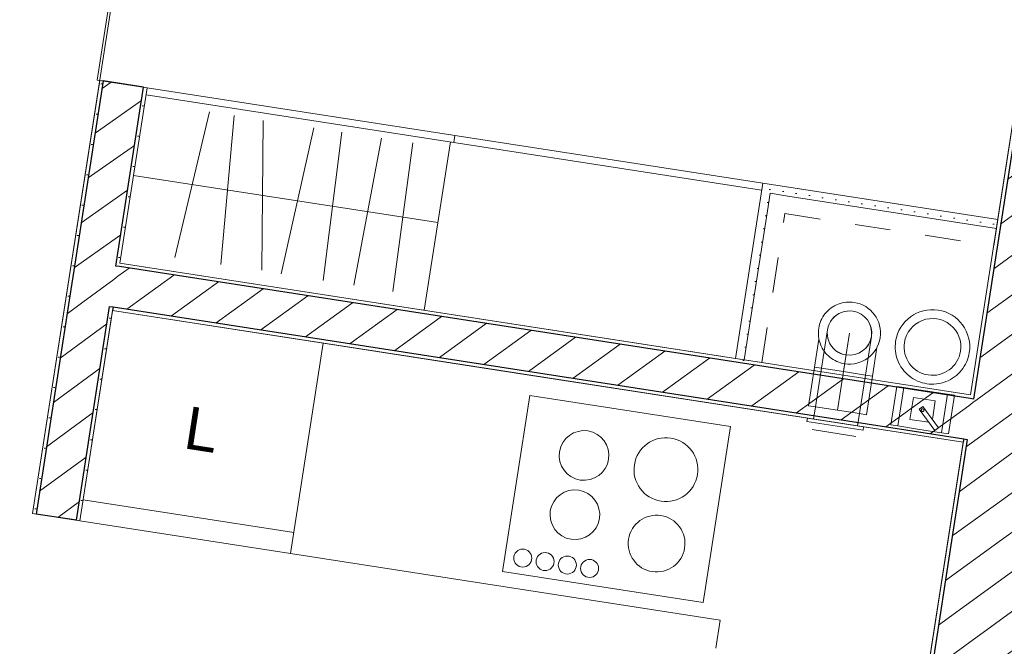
# Model space of a CAD drawing. Header units: metres. Extents: x 5509548 to 5517943, y 5680530 to 5684871.
# Tile 100 of 124: x 5516182.3 to 5516185.07, y 5683289.4 to 5683291.16. Entities that reach past the tile are written whole.
import ezdxf
from ezdxf.enums import TextEntityAlignment as Align

# ---------------------------------------------------------------- set-up
doc = ezdxf.new("R2010")
doc.units = ezdxf.units.M
for name, pattern in [('DASHDOT', [1, 0.5, -0.25, 0, -0.25]), ('DASHED', [0.75, 0.5, -0.25]), ('DASHEDX2', [15, 10, -4.999999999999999]), ('Przerywana gęsta', [90, 60, -30])]:
    doc.linetypes.add(name, pattern=pattern)
for name, color, linetype in [('Nowe_A-Meble-Korytarz', 7, 'CONTINUOUS'), ('Nowe_A-Meble-Kuchnia', 7, 'CONTINUOUS'), ('Nowe_A-Strefy-Parter', 7, 'CONTINUOUS'), ('Nowe_A-Wentylacja-Mechaniczna-0-5', 7, 'CONTINUOUS'), ('Nowe_A-Ściany-Działowe', 7, 'CONTINUOUS'), ('Nowe_A-Ściany-Wewnętrzne', 7, 'CONTINUOUS')]:
    doc.layers.add(name, color=color, linetype=linetype)
for name, color, linetype, lineweight in [('Nowe_A-Meble-Korytarz_Nr_pióra__4', 7, 'CONTINUOUS', 13), ('Nowe_A-Meble-Kuchnia_Nr_pióra__4', 7, 'CONTINUOUS', 13), ('Nowe_A-Wentylacja-Mechaniczna-0-5_Nr_pióra__20', 1, 'CONTINUOUS', 13), ('Nowe_A-Wentylacja-Mechaniczna-0-5_Nr_pióra__47', 7, 'CONTINUOUS', 15), ('Nowe_A-Wentylacja-Mechaniczna-0-5_Nr_pióra__67', 7, 'CONTINUOUS', 13), ('Nowe_A-Ściany-Działowe_Nr_pióra__27', 7, 'CONTINUOUS', 25), ('Nowe_A-Ściany-Działowe_Nr_pióra__47', 7, 'CONTINUOUS', 15), ('Nowe_A-Ściany-Wewnętrzne_Nr_pióra__27', 7, 'CONTINUOUS', 25), ('Nowe_A-Ściany-Wewnętrzne_Nr_pióra__47', 7, 'CONTINUOUS', 15), ('Nowe_Metryczki pomieszczeń Archicada_Nr_pióra__6', 5, 'CONTINUOUS', 13)]:
    doc.layers.add(name, color=color, linetype=linetype, lineweight=lineweight)
for name, color, linetype, lineweight, true_color in [('Nowe_A-Meble-Kuchnia_Nr_pióra__86', 7, 'CONTINUOUS', 13, 0x5555ff), ('Nowe_A-Strefy-Parter_Nr_pióra__94', 7, 'CONTINUOUS', 13, 0xe4ad2c), ('Nowe_A-Wentylacja-Mechaniczna-0-5_Nr_pióra__85', 7, 'CONTINUOUS', 13, 0x80c2ff)]:
    doc.layers.add(name, color=color, linetype=linetype, lineweight=lineweight, true_color=true_color)
doc.styles.add('STYL_AUTOMATYCZNY_1', font='arial.ttf')
doc.styles.add('STYL_AUTOMATYCZNY_2', font='arial.ttf')
pattern_1 = [(0, (0, 0), (0, 86.60254037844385), [0, -50]), (0, (25, 43.30126941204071), (0, 86.60254037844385), [0, -50])]
pattern_2 = [(45, (0, 0), (-63.63960862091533, 63.63960862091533), [])]
pattern_3 = [(0, (0, 0), (0, 37.5), [0, -37.5])]

# ---------------------------------------------------------------- blocks, each defined once
blk = doc.blocks.new('Korytarz_A0_2.01_24', base_point=(71268.55945149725, -110736.3577999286))
at = {"layer": 'Nowe_Metryczki pomieszczeń Archicada_Nr_pióra__6', "color": 5, "linetype": 'Continuous', "lineweight": 13}
for p, q in [((70963.25695149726, -110500.6432999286), (71573.86195149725, -110500.6432999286)), ((70963.25695149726, -110657.7862999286), (70963.25695149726, -110500.6432999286)), ((71573.86195149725, -110500.6432999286), (71573.86195149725, -110657.7862999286)), ((71573.86195149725, -110657.7862999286), (70963.25695149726, -110657.7862999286)), ((70963.25695149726, -110657.7862999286), (71573.86195149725, -110657.7862999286)), ((70963.25695149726, -110814.9292999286), (70963.25695149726, -110657.7862999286)), ((71573.86195149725, -110657.7862999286), (71573.86195149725, -110814.9292999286)), ((71573.86195149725, -110814.9292999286), (70963.25695149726, -110814.9292999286)), ((70963.25695149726, -110814.9292999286), (71573.86195149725, -110814.9292999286)), ((70963.25695149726, -110972.0722999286), (70963.25695149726, -110814.9292999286)), ((71573.86195149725, -110814.9292999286), (71573.86195149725, -110972.0722999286)), ((71573.86195149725, -110972.0722999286), (70963.25695149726, -110972.0722999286))]:
    blk.add_line(p, q, dxfattribs=at)
at = {"layer": 'Nowe_Metryczki pomieszczeń Archicada_Nr_pióra__6', "color": 5, "lineweight": 13, "char_height": 100, "attachment_point": 1, "style": 'STYL_AUTOMATYCZNY_1'}
for s, insert in [('\\A1;{\\pql;\\pt0,2300;\\fArial|b0|i0|c238|p0;\\W1.000000;A0/2.01\\fArial|b0|i0|c238|p0;\\W1.000000;\\A1{\\H.66x;\\S^  ;}\\fArial|b0|i0|c238|p0;\\W1.000000;\\fArial|b0|i0|c238|p0;\\W1.000000;\\A1{\\H.66x;\\S^  ;}}', (71013.25695149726, -110523.5004417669)), ('\\A1;{\\pql;\\pt0,2300;\\fArial|b0|i0|c238|p0;\\W1.000000;Korytarz\\fArial|b0|i0|c238|p0;\\W1.000000;\\A1{\\H.66x;\\S^  ;}\\fArial|b0|i0|c238|p0;\\W1.000000;\\fArial|b0|i0|c238|p0;\\W1.000000;\\A1{\\H.66x;\\S^  ;}}', (71013.25695149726, -110680.6434417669)), ('\\A1;{\\pql;\\pt0,2300;\\fArial|b0|i0|c238|p0;\\W1.000000;5,17\\fArial|b0|i0|c238|p0;\\W1.000000;\\A1{\\H.66x;\\S^  ;}\\fArial|b0|i0|c238|p0;\\W1.000000; m\\fArial|b0|i0|c238|p0;\\W1.000000;\\A1{\\H.66x;\\S2^  ;}}', (71013.25695149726, -110839.2150131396))]:
    blk.add_mtext(s, dxfattribs=dict(at, insert=insert))
blk = doc.blocks.new('Ściana_57', base_point=(72005.07224493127, -117042.597843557))
at = {"layer": 'Nowe_A-Ściany-Wewnętrzne', "linetype": 'Continuous', "lineweight": 0, "true_color": 0x000000}
h = blk.add_hatch(dxfattribs=at)
h.set_pattern_fill('Tynk', color=18, style=0, pattern_type=2)
h.set_pattern_definition(pattern_1)
h.paths.add_polyline_path([(71880.07224493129, -112262.5903842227), (71880.07224493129, -109677.5958496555), (71870.07224493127, -109677.5958496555), (71870.07224493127, -112262.5903842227)])
h = blk.add_hatch(dxfattribs=at)
h.set_pattern_fill('Bloczki_ceramiczne', color=18, style=0, pattern_type=2)
h.set_pattern_definition(pattern_2)
h.paths.add_polyline_path([(72130.07224493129, -112272.5903842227), (72130.07224493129, -109677.5958496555), (71880.07224493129, -109677.5958496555), (71880.07224493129, -112272.5903842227)])
h = blk.add_hatch(dxfattribs=at)
h.set_pattern_fill('Tynk', color=18, style=0, pattern_type=2)
h.set_pattern_definition(pattern_1)
h.paths.add_polyline_path([(71880.07224493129, -112272.5903842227), (71880.07224493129, -112262.5903842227), (71870.07224493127, -112262.5903842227), (71870.07224493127, -112272.5903842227)])
h = blk.add_hatch(dxfattribs=at)
h.set_pattern_fill('Bloczki_ceramiczne', color=18, style=0, pattern_type=2)
h.set_pattern_definition(pattern_2)
h.paths.add_polyline_path([(72130.07224493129, -112387.5903842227), (72130.07224493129, -112272.5903842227), (71880.07224493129, -112272.5903842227), (71880.07224493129, -112387.5903842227)])
h = blk.add_hatch(dxfattribs=at)
h.set_pattern_fill('Tynk', color=18, style=0, pattern_type=2)
h.set_pattern_definition(pattern_1)
h.paths.add_polyline_path([(71870.07224493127, -112387.5903842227), (71870.07224493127, -116907.597843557), (71880.07224493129, -116907.597843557), (71880.07224493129, -112387.5903842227)])
h = blk.add_hatch(dxfattribs=at)
h.set_pattern_fill('Bloczki_ceramiczne', color=18, style=0, pattern_type=2)
h.set_pattern_definition(pattern_2)
h.paths.add_polyline_path([(72130.07224493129, -112537.5958496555), (72130.07224493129, -112387.5903842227), (71880.07224493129, -112387.5903842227), (71880.07224493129, -112537.5958496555)])
h = blk.add_hatch(dxfattribs=at)
h.set_pattern_fill('Bloczki_ceramiczne', color=18, style=0, pattern_type=2)
h.set_pattern_definition(pattern_2)
h.paths.add_polyline_path([(72130.07224493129, -112652.5958496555), (72130.07224493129, -112537.5958496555), (71880.07224493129, -112537.5958496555), (71880.07224493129, -112652.5958496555)])
h = blk.add_hatch(dxfattribs=at)
h.set_pattern_fill('Bloczki_ceramiczne', color=18, style=0, pattern_type=2)
h.set_pattern_definition(pattern_2)
h.paths.add_polyline_path([(71880.07224493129, -112652.5958496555), (71880.07224493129, -116907.597843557), (72130.07224493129, -116907.597843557), (72130.07224493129, -112652.5958496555)])
at = {"layer": 'Nowe_A-Ściany-Wewnętrzne_Nr_pióra__27', "color": 7, "linetype": 'Continuous', "lineweight": 25}
for p, q in [((71880.07224493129, -109677.5958496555), (71880.07224493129, -112272.5903842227)), ((71880.07224493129, -112272.5903842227), (71870.07224493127, -112272.5903842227)), ((71870.07224493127, -112387.5903842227), (71880.07224493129, -112387.5903842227)), ((71880.07224493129, -112387.5903842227), (71880.07224493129, -112537.5958496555)), ((71880.07224493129, -112537.5958496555), (71880.07224493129, -112652.5958496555)), ((71880.07224493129, -112652.5958496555), (71880.07224493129, -116907.597843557))]:
    blk.add_line(p, q, dxfattribs=at)
at = {"layer": 'Nowe_A-Ściany-Wewnętrzne_Nr_pióra__47', "color": 7, "linetype": 'Continuous', "lineweight": 15, "flags": 128}
for points in [[(71870.07224493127, -109677.5958496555), (71870.07224493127, -112262.5903842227)], [(71870.07224493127, -112387.5903842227), (71870.07224493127, -116907.597843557)]]:
    blk.add_lwpolyline(points, dxfattribs=at)
blk = doc.blocks.new('Ściana_77', base_point=(72005.07159814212, -112262.5903842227))
at = {"layer": 'Nowe_A-Ściany-Działowe', "linetype": 'Continuous', "lineweight": 0, "true_color": 0x000000}
h = blk.add_hatch(dxfattribs=at)
h.set_pattern_fill('Bloczki_ceramiczne', color=18, style=0, pattern_type=2)
h.set_pattern_definition(pattern_2)
h.paths.add_polyline_path([(69435.1013286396, -112272.5903842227), (69435.1013286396, -112387.5903842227), (69445.1013286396, -112387.5903842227), (69445.1013286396, -112272.5903842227)])
h = blk.add_hatch(dxfattribs=at)
h.set_pattern_fill('Tynk', color=18, style=0, pattern_type=2)
h.set_pattern_definition(pattern_1)
h.paths.add_polyline_path([(71870.07224493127, -112262.5903842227), (69445.1013286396, -112262.5903842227), (69445.1013286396, -112272.5903842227), (71870.07224493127, -112272.5903842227)])
h = blk.add_hatch(dxfattribs=at)
h.set_pattern_fill('Bloczki_ceramiczne', color=18, style=0, pattern_type=2)
h.set_pattern_definition(pattern_2)
h.paths.add_polyline_path([(71870.07224493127, -112272.5903842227), (69445.1013286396, -112272.5903842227), (69445.1013286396, -112387.5903842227), (71870.07224493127, -112387.5903842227)])
h = blk.add_hatch(dxfattribs=at)
h.set_pattern_fill('Bloczki_ceramiczne', color=18, style=0, pattern_type=2)
h.set_pattern_definition(pattern_2)
h.paths.add_polyline_path([(71880.07224493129, -112387.5903842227), (71880.07224493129, -112272.5903842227), (71870.07224493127, -112272.5903842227), (71870.07224493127, -112387.5903842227)])
h = blk.add_hatch(dxfattribs=at)
h.set_pattern_fill('Tynk', color=18, style=0, pattern_type=2)
h.set_pattern_definition(pattern_1)
h.paths.add_polyline_path([(69445.1013286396, -112397.5903842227), (71870.07224493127, -112397.5903842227), (71870.07224493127, -112387.5903842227), (69445.1013286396, -112387.5903842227)])
at = {"layer": 'Nowe_A-Ściany-Działowe_Nr_pióra__27', "color": 7, "linetype": 'Continuous', "lineweight": 25}
for p, q in [((69445.1013286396, -112272.5903842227), (69435.1013286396, -112272.5903842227)), ((71870.07224493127, -112272.5903842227), (69445.1013286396, -112272.5903842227)), ((69435.1013286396, -112387.5903842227), (69445.1013286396, -112387.5903842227)), ((69445.1013286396, -112387.5903842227), (71870.07224493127, -112387.5903842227))]:
    blk.add_line(p, q, dxfattribs=at)
at = {"layer": 'Nowe_A-Ściany-Działowe_Nr_pióra__27', "color": 7, "linetype": 'Continuous', "lineweight": 25, "flags": 128}
for points in [[(69445.1013286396, -112387.5903842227), (69445.1013286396, -112397.5903842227)], [(71870.07224493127, -112387.5903842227), (71870.07224493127, -112397.5903842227)]]:
    blk.add_lwpolyline(points, dxfattribs=at)
at = {"layer": 'Nowe_A-Ściany-Działowe_Nr_pióra__47', "color": 7, "linetype": 'Continuous', "lineweight": 15, "flags": 128}
for points in [[(71870.07224493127, -112262.5903842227), (69445.1013286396, -112262.5903842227)], [(69445.1013286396, -112397.5903842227), (71870.07224493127, -112397.5903842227)]]:
    blk.add_lwpolyline(points, dxfattribs=at)
at = {"layer": 'Nowe_A-Ściany-Wewnętrzne_Nr_pióra__27', "color": 7, "linetype": 'Continuous', "lineweight": 25}
for p, q in [((71880.07224493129, -112272.5903842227), (71870.07224493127, -112272.5903842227)), ((71870.07224493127, -112387.5903842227), (71880.07224493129, -112387.5903842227))]:
    blk.add_line(p, q, dxfattribs=at)
blk = doc.blocks.new('Ściana_85', base_point=(69445.1013286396, -112997.5903842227))
at = {"layer": 'Nowe_A-Ściany-Działowe', "linetype": 'Continuous', "lineweight": 0, "true_color": 0x000000}
h = blk.add_hatch(dxfattribs=at)
h.set_pattern_fill('Tynk', color=18, style=0, pattern_type=2)
h.set_pattern_definition(pattern_1)
h.paths.add_polyline_path([(69310.1013286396, -111762.5899183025), (69310.1013286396, -112997.5903842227), (69320.1013286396, -112997.5903842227), (69320.1013286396, -111762.5899183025)])
h = blk.add_hatch(dxfattribs=at)
h.set_pattern_fill('Bloczki_ceramiczne', color=18, style=0, pattern_type=2)
h.set_pattern_definition(pattern_2)
h.paths.add_polyline_path([(69435.1013286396, -112272.5903842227), (69435.1013286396, -111762.5899183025), (69320.1013286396, -111762.5899183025), (69320.1013286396, -112272.5903842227)])
h = blk.add_hatch(dxfattribs=at)
h.set_pattern_fill('Tynk', color=18, style=0, pattern_type=2)
h.set_pattern_definition(pattern_1)
h.paths.add_polyline_path([(69445.1013286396, -112262.5903842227), (69445.1013286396, -111762.5899183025), (69435.1013286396, -111762.5899183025), (69435.1013286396, -112262.5903842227)])
h = blk.add_hatch(dxfattribs=at)
h.set_pattern_fill('Bloczki_ceramiczne', color=18, style=0, pattern_type=2)
h.set_pattern_definition(pattern_2)
h.paths.add_polyline_path([(69320.1013286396, -112272.5903842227), (69320.1013286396, -112387.5903842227), (69435.1013286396, -112387.5903842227), (69435.1013286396, -112272.5903842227)])
h = blk.add_hatch(dxfattribs=at)
h.set_pattern_fill('Tynk', color=18, style=0, pattern_type=2)
h.set_pattern_definition(pattern_1)
h.paths.add_polyline_path([(69435.1013286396, -112262.5903842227), (69435.1013286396, -112272.5903842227), (69445.1013286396, -112272.5903842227), (69445.1013286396, -112262.5903842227)])
h = blk.add_hatch(dxfattribs=at)
h.set_pattern_fill('Bloczki_ceramiczne', color=18, style=0, pattern_type=2)
h.set_pattern_definition(pattern_2)
h.paths.add_polyline_path([(69320.1013286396, -112387.5903842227), (69320.1013286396, -112997.5903842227), (69435.1013286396, -112997.5903842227), (69435.1013286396, -112387.5903842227)])
h = blk.add_hatch(dxfattribs=at)
h.set_pattern_fill('Tynk', color=18, style=0, pattern_type=2)
h.set_pattern_definition(pattern_1)
h.paths.add_polyline_path([(69435.1013286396, -112387.5903842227), (69435.1013286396, -112997.5903842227), (69445.1013286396, -112997.5903842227), (69445.1013286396, -112387.5903842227)])
at = {"layer": 'Nowe_A-Ściany-Działowe_Nr_pióra__27', "color": 7, "linetype": 'Continuous', "lineweight": 25}
for p, q in [((69320.1013286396, -111762.5899183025), (69320.1013286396, -112272.5903842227)), ((69435.1013286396, -112272.5903842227), (69435.1013286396, -111762.5899183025)), ((69320.1013286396, -112272.5903842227), (69320.1013286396, -112387.5903842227)), ((69445.1013286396, -112272.5903842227), (69435.1013286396, -112272.5903842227)), ((69320.1013286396, -112387.5903842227), (69320.1013286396, -112997.5903842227)), ((69435.1013286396, -112387.5903842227), (69445.1013286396, -112387.5903842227)), ((69435.1013286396, -112997.5903842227), (69435.1013286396, -112387.5903842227))]:
    blk.add_line(p, q, dxfattribs=at)
at = {"layer": 'Nowe_A-Ściany-Działowe_Nr_pióra__27', "color": 7, "linetype": 'Continuous', "lineweight": 25, "flags": 128}
for points in [[(69435.1013286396, -111762.5899183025), (69320.1013286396, -111762.5899183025)], [(69435.1013286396, -112997.5903842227), (69320.1013286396, -112997.5903842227)]]:
    blk.add_lwpolyline(points, dxfattribs=at)
at = {"layer": 'Nowe_A-Ściany-Działowe_Nr_pióra__47', "color": 7, "linetype": 'Continuous', "lineweight": 15, "flags": 128}
for points in [[(69320.1013286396, -111762.5899183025), (69310.1013286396, -111762.5899183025)], [(69310.1013286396, -111762.5899183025), (69310.1013286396, -112997.5903842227)], [(69445.1013286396, -111762.5899183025), (69435.1013286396, -111762.5899183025)], [(69445.1013286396, -112262.5903842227), (69445.1013286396, -111762.5899183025)], [(69445.1013286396, -112997.5903842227), (69445.1013286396, -112387.5903842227)], [(69320.1013286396, -112997.5903842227), (69310.1013286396, -112997.5903842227)], [(69445.1013286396, -112997.5903842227), (69435.1013286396, -112997.5903842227)]]:
    blk.add_lwpolyline(points, dxfattribs=at)
blk = doc.blocks.new('Garderoba modularna 27_14')
at = {"layer": 'Nowe_A-Meble-Korytarz_Nr_pióra__4', "color": 7, "linetype": 'Continuous', "lineweight": 13}
for p, q in [((887.4854581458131, 20), (887.4854581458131, 500.0004659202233)), ((991.7388565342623, 39.09265498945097), (983.2320597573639, 460.9078109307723)), ((1080.497437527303, 39.16554555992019), (1094.473478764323, 460.8349203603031)), ((1193.493433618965, 39.13534239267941), (1181.477482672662, 460.8651235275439)), ((1273.275281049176, 39.52893156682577), (1301.69563524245, 460.4715343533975)), ((1418.263283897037, 41.30710110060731), (1356.707632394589, 458.693364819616)), ((1501.181433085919, 39.4948455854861), (1473.789483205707, 460.5056203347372)), ((1570.657624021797, 39.72203189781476), (1604.31329226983, 460.2784340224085)), ((887.4854581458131, 250.0002329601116), (1754.970916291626, 250.0002329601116)), ((0, 20), (1754.970916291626, 20)), ((877.4854581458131, 0), (877.4854581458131, 20))]:
    blk.add_line(p, q, dxfattribs=at)
at = {"layer": 'Nowe_A-Meble-Korytarz_Nr_pióra__4', "color": 7, "linetype": 'Continuous', "lineweight": 13, "flags": 128}
blk.add_lwpolyline([(0, 0), (1754.970916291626, 0), (1754.970916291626, 500.0004659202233), (0, 500.0004659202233)], close=True, dxfattribs=at)
blk = doc.blocks.new('Szafka narożna krótka 24')
at = {"layer": 'Nowe_A-Meble-Kuchnia_Nr_pióra__4', "color": 7, "linetype": 'Continuous', "lineweight": 13}
for p, q in [((0, 0), (0, 680.0000000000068)), ((0, 680.0000000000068), (1280, 680.0000000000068)), ((600, 0), (600, 79.99999999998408)), ((1280, 79.99999999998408), (600, 79.99999999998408))]:
    blk.add_line(p, q, dxfattribs=at)
blk = doc.blocks.new('Szafka stojąca szufladowa 24_3')
at = {"layer": 'Nowe_A-Meble-Kuchnia_Nr_pióra__4', "color": 7, "linetype": 'Continuous', "lineweight": 13}
for p, q in [((0, 600), (544.9709162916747, 600)), ((0, 0), (544.9709162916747, 0))]:
    blk.add_line(p, q, dxfattribs=at)
blk = doc.blocks.new('Ściana_167', base_point=(71200.07224493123, -112262.5903842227))
at = {"layer": 'Nowe_A-Wentylacja-Mechaniczna-0-5', "linetype": 'Continuous', "lineweight": 0, "true_color": 0x000000}
h = blk.add_hatch(dxfattribs=at)
h.set_pattern_fill('Gips', color=18, style=0, pattern_type=2)
h.set_pattern_definition(pattern_3)
h.paths.add_polyline_path([(71225.07224493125, -111762.5899183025), (71200.07224493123, -111762.5899183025), (71225.07224493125, -111787.5899183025)])
h = blk.add_hatch(dxfattribs=at)
h.set_pattern_fill('Gips', color=18, style=0, pattern_type=2)
h.set_pattern_definition(pattern_3)
h.paths.add_polyline_path([(71225.07224493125, -111787.5899183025), (71200.07224493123, -111762.5899183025), (71200.07224493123, -111787.5899183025)])
h = blk.add_hatch(dxfattribs=at)
h.set_pattern_fill('Gips', color=18, style=0, pattern_type=2)
h.set_pattern_definition(pattern_3)
h.paths.add_polyline_path([(71200.07224493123, -111787.5899183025), (71200.07224493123, -112262.5903842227), (71225.07224493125, -112262.5903842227), (71225.07224493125, -111787.5899183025)])
at = {"layer": 'Nowe_A-Wentylacja-Mechaniczna-0-5_Nr_pióra__47', "color": 7, "linetype": 'Continuous', "lineweight": 15, "flags": 128}
for points in [[(71200.07224493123, -111762.5899183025), (71225.07224493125, -111762.5899183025)], [(71200.07224493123, -111762.5899183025), (71200.07224493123, -112262.5903842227)], [(71200.07224493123, -112262.5903842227), (71225.07224493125, -112262.5903842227)], [(71225.07224493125, -112262.5903842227), (71275.07224493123, -112262.5903842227)]]:
    blk.add_lwpolyline(points, dxfattribs=at)
at = {"layer": 'Nowe_A-Wentylacja-Mechaniczna-0-5_Nr_pióra__47', "color": 7, "linetype": 'Przerywana gęsta', "lineweight": 15, "flags": 128}
blk.add_lwpolyline([(71275.07224493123, -112262.5903842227), (71275.07224493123, -111837.5899183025)], dxfattribs=at)
at = {"layer": 'Nowe_A-Wentylacja-Mechaniczna-0-5_Nr_pióra__67', "color": 7, "linetype": 'Continuous', "lineweight": 13}
for p, q in [((71275.07224493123, -111787.5899183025), (71225.07224493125, -111787.5899183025)), ((71225.07224493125, -111787.5899183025), (71225.07224493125, -111837.5899183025)), ((71225.07224493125, -111837.5899183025), (71225.07224493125, -112262.5903842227))]:
    blk.add_line(p, q, dxfattribs=at)
blk = doc.blocks.new('Ściana_168', base_point=(71200.07224493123, -111762.5899183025))
at = {"layer": 'Nowe_A-Wentylacja-Mechaniczna-0-5', "linetype": 'Continuous', "lineweight": 0, "true_color": 0x000000}
h = blk.add_hatch(dxfattribs=at)
h.set_pattern_fill('Gips', color=18, style=0, pattern_type=2)
h.set_pattern_definition(pattern_3)
h.paths.add_polyline_path([(71225.07224493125, -111787.5899183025), (71870.07224493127, -111787.5899183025), (71870.07224493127, -111762.5899183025), (71225.07224493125, -111762.5899183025)])
at = {"layer": 'Nowe_A-Wentylacja-Mechaniczna-0-5_Nr_pióra__47', "color": 7, "linetype": 'Continuous', "lineweight": 15, "flags": 128}
for points in [[(71870.07224493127, -111762.5899183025), (71225.07224493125, -111762.5899183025)], [(71870.07224493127, -111762.5899183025), (71870.07224493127, -111787.5899183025)], [(71870.07224493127, -111787.5899183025), (71870.07224493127, -111837.5899183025)]]:
    blk.add_lwpolyline(points, dxfattribs=at)
at = {"layer": 'Nowe_A-Wentylacja-Mechaniczna-0-5_Nr_pióra__47', "color": 7, "linetype": 'Przerywana gęsta', "lineweight": 15, "flags": 128}
blk.add_lwpolyline([(71275.07224493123, -111837.5899183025), (71870.07224493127, -111837.5899183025)], dxfattribs=at)
at = {"layer": 'Nowe_A-Wentylacja-Mechaniczna-0-5_Nr_pióra__67', "color": 7, "linetype": 'Continuous', "lineweight": 13}
for p, q in [((71275.07224493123, -111787.5899183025), (71225.07224493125, -111787.5899183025)), ((71870.07224493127, -111787.5899183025), (71275.07224493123, -111787.5899183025))]:
    blk.add_line(p, q, dxfattribs=at)
blk = doc.blocks.new('Lodówka 27')
at = {"layer": 'Nowe_A-Meble-Kuchnia_Nr_pióra__4', "color": 7, "linetype": 'Continuous', "lineweight": 13}
blk.add_line((0, 60), (600, 60), dxfattribs=at)
at = {"layer": 'Nowe_A-Meble-Kuchnia_Nr_pióra__4', "color": 7, "linetype": 'Continuous', "lineweight": 13, "flags": 128}
blk.add_lwpolyline([(0, 0), (600, 0), (600, 600), (0, 600)], close=True, dxfattribs=at)
at = {"layer": 'Nowe_A-Meble-Kuchnia_Nr_pióra__86', "color": 173, "lineweight": 13, "true_color": 0x5555ff, "style": 'STYL_AUTOMATYCZNY_2'}
blk.add_attdef('txt', text='', height=120, dxfattribs=at).set_placement((300, 306.8571737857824), align=Align.MIDDLE_CENTER)
blk = doc.blocks.new('Płyta kuchenna elektryczna 27')
at = {"layer": 'Nowe_A-Meble-Kuchnia_Nr_pióra__4', "color": 7, "linetype": 'Continuous', "lineweight": 13}
for p, q in [((572.0000000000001, 502), (0, 502)), ((0, 502), (0, 0)), ((572.0000000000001, 0), (572.0000000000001, 502)), ((0, 0), (572.0000000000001, 0))]:
    blk.add_line(p, q, dxfattribs=at)
for centre in [(330.7000000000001, 45.72), (394.2000000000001, 45.72), (457.7000000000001, 45.72), (521.2000000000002, 45.72)]:
    blk.add_circle(centre, 25.4, dxfattribs=at)
for centre, radius, start, end in [((161, 354.0000000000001), 90, 0, 180), ((395, 358.0000000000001), 70, 0, 180), ((161, 354.0000000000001), 90, 180, 0), ((395, 358.0000000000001), 70, 180, 0), ((395, 189), 70, 0, 180), ((155, 144), 80, 0, 180), ((395, 189), 70, 180, 0), ((155, 144), 80, 180, 0)]:
    blk.add_arc(centre, radius, start, end, dxfattribs=at)

msp = doc.modelspace()

# ---------------------------------------------------------------- linework, layer by layer
at = {"layer": 'Nowe_A-Strefy-Parter_Nr_pióra__94', "color": 42, "linetype": 'Continuous', "lineweight": 13, "true_color": 0xe4ad2c, "flags": 128}
for points in [[(5516184.027163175, 5683292.871088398), (5516183.891525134, 5683291.996550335), (5516182.703746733, 5683292.180770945), (5516182.519796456, 5683290.994957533), (5516182.660160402, 5683290.973183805), (5516182.583528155, 5683290.479090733), (5516184.317764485, 5683290.210116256), (5516184.394396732, 5683290.704209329), (5516185.056480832, 5683290.601522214), (5516185.376036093, 5683292.661882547)], [(5516184.959155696, 5683289.974009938), (5516183.51637639, 5683290.197822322), (5516183.516369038, 5683290.197774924), (5516182.562856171, 5683290.34568938), (5516182.470879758, 5683289.752774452), (5516182.337472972, 5683289.773469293), (5516182.711242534, 5683292.182911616), (5516181.095467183, 5683292.433513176), (5516180.122503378, 5683286.160244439), (5516184.267934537, 5683285.517301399)]]:
    msp.add_lwpolyline(points, close=True, dxfattribs=at)
at = {"layer": 'Nowe_A-Wentylacja-Mechaniczna-0-5_Nr_pióra__20', "color": 1, "linetype": 'Continuous', "lineweight": 13}
for p, q in [((5516184.560214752, 5683290.18272791), (5516184.577073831, 5683290.291428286)), ((5516184.700583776, 5683290.272185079), (5516184.683737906, 5683290.163569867)), ((5516184.543362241, 5683290.074069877), (5516184.560221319, 5683290.182770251)), ((5516184.621976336, 5683290.173148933), (5516184.56021476, 5683290.182727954)), ((5516184.560221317, 5683290.18277024), (5516184.621982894, 5683290.173191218)), ((5516184.683737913, 5683290.163569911), (5516184.621976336, 5683290.173148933)), ((5516184.621982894, 5683290.173191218), (5516184.683744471, 5683290.163612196)), ((5516184.683744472, 5683290.163612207), (5516184.666885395, 5683290.054911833)), ((5516184.53777514, 5683290.039570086), (5516184.543139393, 5683290.074156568)), ((5516184.666662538, 5683290.054998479), (5516184.543139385, 5683290.074156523)), ((5516184.605123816, 5683290.064490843), (5516184.543362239, 5683290.074069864)), ((5516184.666885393, 5683290.054911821), (5516184.605123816, 5683290.064490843)), ((5516184.666662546, 5683290.054998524), (5516184.661298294, 5683290.020412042)), ((5516184.677058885, 5683290.007848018), (5516184.518949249, 5683290.032370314)), ((5516184.518949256, 5683290.03237036), (5516184.520481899, 5683290.042252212)), ((5516184.520481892, 5683290.042252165), (5516184.678591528, 5683290.017729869)), ((5516184.678591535, 5683290.017729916), (5516184.677058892, 5683290.007848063)), ((5516184.656700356, 5683289.990766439), (5516184.533177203, 5683290.009924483))]:
    msp.add_line(p, q, dxfattribs=at)
at = {"layer": 'Nowe_A-Wentylacja-Mechaniczna-0-5_Nr_pióra__20', "color": 1, "linetype": 'DASHDOT', "lineweight": 13}
for p, q in [((5516184.638835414, 5683290.281849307), (5516184.621976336, 5683290.173148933)), ((5516184.638835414, 5683290.281849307), (5516184.623125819, 5683290.180560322)), ((5516184.605123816, 5683290.064490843), (5516184.621982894, 5683290.173191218)), ((5516184.621982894, 5683290.173191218), (5516184.621976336, 5683290.173148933)), ((5516184.621976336, 5683290.173148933), (5516184.621982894, 5683290.173191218)), ((5516184.605123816, 5683290.064490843), (5516184.605131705, 5683290.064541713))]:
    msp.add_line(p, q, dxfattribs=at)
at = {"layer": 'Nowe_A-Wentylacja-Mechaniczna-0-5_Nr_pióra__20', "color": 1, "linetype": 'DASHEDX2', "lineweight": 13}
for p, q in [((5516184.540451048, 5683290.185793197), (5516184.552752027, 5683290.265104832)), ((5516184.71598433, 5683290.240987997), (5516184.70350161, 5683290.16050458)), ((5516184.523598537, 5683290.077135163), (5516184.540457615, 5683290.185835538)), ((5516184.56021476, 5683290.182727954), (5516184.540451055, 5683290.185793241)), ((5516184.540457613, 5683290.185835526), (5516184.560221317, 5683290.18277024)), ((5516184.703501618, 5683290.160504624), (5516184.683737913, 5683290.163569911)), ((5516184.683744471, 5683290.163612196), (5516184.703508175, 5683290.160546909)), ((5516184.703508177, 5683290.16054692), (5516184.686649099, 5683290.051846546)), ((5516184.543362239, 5683290.074069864), (5516184.523598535, 5683290.077135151)), ((5516184.686649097, 5683290.051846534), (5516184.666885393, 5683290.054911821))]:
    msp.add_line(p, q, dxfattribs=at)
for start, end in [(81.18385189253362, 261.1838519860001), (261.1838519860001, 81.18385189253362)]:
    msp.add_arc((5516184.638627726, 5683290.281881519), 0.08750000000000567, start, end, dxfattribs=at)
at = {"layer": 'Nowe_A-Wentylacja-Mechaniczna-0-5_Nr_pióra__20', "color": 1, "linetype": 'Continuous', "lineweight": 13}
for centre, start, end in [((5516184.638627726, 5683290.281881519), 81.18385142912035, 261.1838522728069), ((5516184.638627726, 5683290.281881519), 81.18385142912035, 261.1838522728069), ((5516184.638835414, 5683290.281849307), 81.18385142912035, 261.1838522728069), ((5516184.638835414, 5683290.281849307), 81.18385142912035, 261.1838522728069), ((5516184.638627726, 5683290.281881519), 261.1838522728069, 81.18385142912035), ((5516184.638627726, 5683290.281881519), 261.1838522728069, 81.18385142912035), ((5516184.638835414, 5683290.281849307), 261.1838522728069, 81.18385142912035), ((5516184.638835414, 5683290.281849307), 261.1838522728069, 81.18385142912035)]:
    msp.add_arc(centre, 0.06249999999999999, start, end, dxfattribs=at)
at = {"layer": 'Nowe_A-Wentylacja-Mechaniczna-0-5_Nr_pióra__85', "color": 151, "linetype": 'DASHED', "lineweight": 13, "true_color": 0x80c2ff}
for p, q in [((5516184.754835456, 5683290.023051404), (5516184.771694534, 5683290.13175178)), ((5516184.771694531, 5683290.131751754), (5516184.791458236, 5683290.128686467)), ((5516184.914981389, 5683290.109528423), (5516184.934745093, 5683290.106463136)), ((5516184.934745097, 5683290.106463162), (5516184.917886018, 5683289.997762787)), ((5516184.774599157, 5683290.019986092), (5516184.754835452, 5683290.023051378)), ((5516184.917886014, 5683289.997762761), (5516184.898122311, 5683290.000828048))]:
    msp.add_line(p, q, dxfattribs=at)
at = {"layer": 'Nowe_A-Wentylacja-Mechaniczna-0-5_Nr_pióra__85', "color": 151, "linetype": 'Continuous', "lineweight": 13, "true_color": 0x80c2ff}
for p, q in [((5516184.774599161, 5683290.019986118), (5516184.79145824, 5683290.128686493)), ((5516184.791458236, 5683290.128686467), (5516184.853219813, 5683290.119107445)), ((5516184.809119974, 5683290.03866598), (5516184.818698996, 5683290.100427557)), ((5516184.818698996, 5683290.100427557), (5516184.880460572, 5683290.090848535)), ((5516184.850131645, 5683290.119585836), (5516184.850166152, 5683290.119808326)), ((5516184.853219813, 5683290.119107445), (5516184.914981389, 5683290.109528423)), ((5516184.856342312, 5683290.118850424), (5516184.856307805, 5683290.118627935)), ((5516184.914981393, 5683290.109528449), (5516184.898122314, 5683290.000828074)), ((5516184.845111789, 5683290.074904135), (5516184.835022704, 5683290.067524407)), ((5516184.889390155, 5683290.01436963), (5516184.845111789, 5683290.074904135)), ((5516184.880460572, 5683290.090848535), (5516184.872236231, 5683290.037821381)), ((5516184.835022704, 5683290.067524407), (5516184.879301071, 5683290.006989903)), ((5516184.836360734, 5683290.01040707), (5516184.774599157, 5683290.019986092)), ((5516184.862147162, 5683290.030441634), (5516184.809119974, 5683290.03866598)), ((5516184.898122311, 5683290.000828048), (5516184.836360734, 5683290.01040707)), ((5516184.879301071, 5683290.006989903), (5516184.889390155, 5683290.01436963))]:
    msp.add_line(p, q, dxfattribs=at)
at = {"layer": 'Nowe_A-Wentylacja-Mechaniczna-0-5_Nr_pióra__85', "color": 151, "linetype": 'DASHED', "lineweight": 13, "true_color": 0x80c2ff}
for start, end in [(351.1838519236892, 171.1838519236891), (171.1838519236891, 351.1838519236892)]:
    msp.add_arc((5516184.872561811, 5683290.24283006), 0.1049999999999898, start, end, dxfattribs=at)
at = {"layer": 'Nowe_A-Wentylacja-Mechaniczna-0-5_Nr_pióra__85', "color": 151, "linetype": 'Continuous', "lineweight": 13, "true_color": 0x80c2ff}
for centre, radius, start, end in [((5516184.872561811, 5683290.24283006), 0.08000000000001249, 351.1838515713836, 171.1838521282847), ((5516184.872561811, 5683290.24283006), 0.08000000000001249, 351.1838515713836, 171.1838521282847), ((5516184.872561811, 5683290.24283006), 0.08000000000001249, 171.1838521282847, 351.1838515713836), ((5516184.872561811, 5683290.24283006), 0.08000000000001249, 171.1838521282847, 351.1838515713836), ((5516184.844790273, 5683290.064757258), 0.003999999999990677, 81.18385633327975, 261.1838563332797), ((5516184.844790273, 5683290.064757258), 0.003999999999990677, 81.18385633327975, 261.1838563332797), ((5516184.844790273, 5683290.064757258), 0.003999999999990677, 261.1838563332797, 81.18385633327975), ((5516184.844790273, 5683290.064757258), 0.003999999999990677, 261.1838563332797, 81.18385633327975)]:
    msp.add_arc(centre, radius, start, end, dxfattribs=at)

# ---------------------------------------------------------------- block references
at = {"layer": 'Nowe_A-Meble-Korytarz', "color": 7, "linetype": 'Continuous', "lineweight": 13, "xscale": 0.001, "yscale": 0.001, "rotation": 171.1838518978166}
msp.add_blockref('Garderoba modularna 27_14', (5516184.394396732, 5683290.704209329), dxfattribs=at)
at = {"layer": 'Nowe_A-Meble-Kuchnia', "color": 7, "linetype": 'Continuous', "lineweight": 13}
ref = msp.add_blockref('Lodówka 27', (5516183.063789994, 5683289.660815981), dxfattribs=dict(at, xscale=-0.001, yscale=0.001, rotation=351.1838518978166))
ref.add_attrib('txt', 'L', dxfattribs={"layer": 'Nowe_A-Meble-Kuchnia_Nr_pióra__86', "color": 173, "lineweight": 13, "true_color": 0x5555ff, "height": 0.12, "rotation": 351.1838518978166, "style": 'STYL_AUTOMATYCZNY_2'}).set_placement((5516182.814364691, 5683290.010027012), align=Align.MIDDLE_CENTER)
at = {"layer": 'Nowe_A-Meble-Kuchnia', "color": 7, "linetype": 'Continuous', "lineweight": 13, "xscale": -0.001, "yscale": 0.001, "rotation": 351.1838518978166}
for name, p in [('Szafka stojąca szufladowa 24_3', (5516183.602322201, 5683289.577291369)), ('Szafka narożna krótka 24', (5516184.85493814, 5683289.302058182)), ('Płyta kuchenna elektryczna 27', (5516184.226480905, 5683289.522603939))]:
    msp.add_blockref(name, p, dxfattribs=at)
at = {"layer": 'Nowe_A-Strefy-Parter', "color": 5, "linetype": 'Continuous', "lineweight": 13, "xscale": 0.001, "yscale": 0.001, "zscale": 0.001, "rotation": 351.1838518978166}
msp.add_blockref('Korytarz_A0_2.01_24', (5516184.619359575, 5683291.707820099), dxfattribs=at)
at = {"layer": 'Nowe_A-Wentylacja-Mechaniczna-0-5', "color": 7, "lineweight": 25, "xscale": 0.001, "yscale": 0.001, "zscale": 0.001, "rotation": 351.1838518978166}
for name, p in [('Ściana_167', (5516184.317764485, 5683290.210116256)), ('Ściana_168', (5516184.394396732, 5683290.704209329))]:
    msp.add_blockref(name, p, dxfattribs=at)
at = {"layer": 'Nowe_A-Ściany-Działowe', "color": 7, "lineweight": 25, "xscale": 0.001, "yscale": 0.001, "zscale": 0.001, "rotation": 351.1838518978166}
for name, p in [('Ściana_85', (5516182.470878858, 5683289.752774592)), ('Ściana_77', (5516185.113252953, 5683290.086738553))]:
    msp.add_blockref(name, p, dxfattribs=at)
at = {"layer": 'Nowe_A-Ściany-Wewnętrzne', "color": 7, "lineweight": 25, "xscale": 0.001, "yscale": 0.001, "zscale": 0.001, "rotation": 351.1838518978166}
msp.add_blockref('Ściana_57', (5516184.380648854, 5683285.363205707), dxfattribs=at)

doc.saveas('drawing.dxf')
